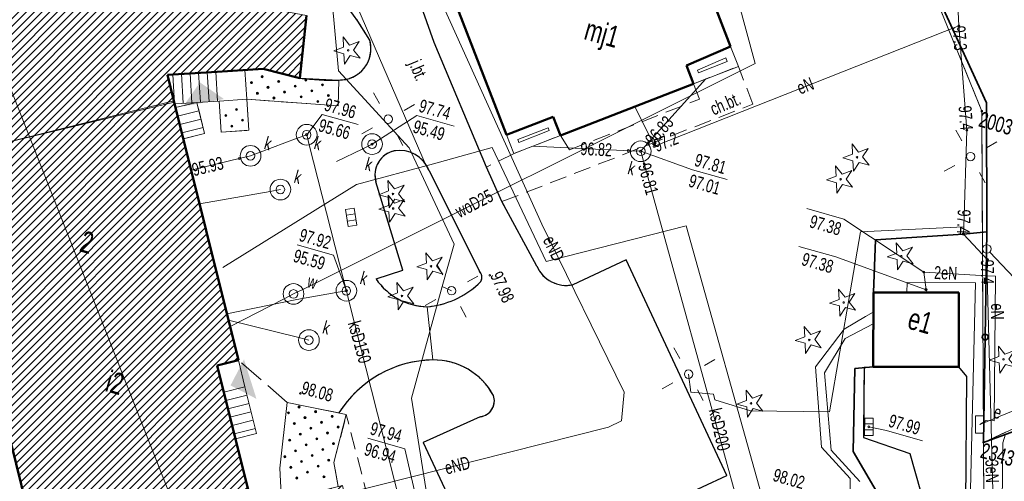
# Model space of a CAD drawing. Header units: inches. Extents: x 0 to 111471, y -105323 to 11070.
# Tile 8 of 256: x 41415 to 47131, y -74226 to -71548. Entities that reach past the tile are written whole.
import ezdxf
from ezdxf.enums import TextEntityAlignment as Align

# ---------------------------------------------------------------- set-up
doc = ezdxf.new("R2010")
doc.units = ezdxf.units.IN
doc.header["$MEASUREMENT"] = 0
for name, pattern in [('2_14', [1, -1]), ('2_KTCR02', [1.5, 1, -0.5]), ('2_KTJZ01', [2, 1.5, -0.5]), ('2_KTKR01', [0]), ('3_1', [0]), ('3_EGBB01', [0]), ('3_EGBC03', [0]), ('3_EGBS10', [0]), ('3_EGBS10G', [0]), ('3_EGBT07', [0]), ('3_EGBW14', [0]), ('4_1', [0]), ('4_14', [1, -1]), ('4_SUBP02_05', [0]), ('4_SUBP02_08', [0]), ('4_SUPE_01', [0]), ('4_SUPG_01', [0]), ('4_SUPK_01', [0]), ('4_SUPT_01', [0]), ('4_SUPW_01', [0]), ('GDE', [0]), ('GUK', [2, 1.5, -0.5])]:
    doc.linetypes.add(name, pattern=pattern)
for name, color, linetype, lineweight in [('888 drzwi i okna', 4, 'Continuous', 0), ('888 opisy', 3, 'Continuous', 0), ('888 wymiary', 1, 'Continuous', 0), ('Dzialki', 7, 'GDE', 18), ('EGBB_E_T_0', 7, 'Continuous', 25), ('EGBB_L_0', 34, '3_EGBB01', 50), ('EGBC_E_T_0', 7, 'Continuous', 25), ('EGBC_L_0', 7, '3_EGBC03', 18), ('EGBE_L_0', 7, '3_EGBT07', 18), ('EGBE_L_3', 7, '3_EGBS10', 18), ('EGBE_L_6', 7, '3_EGBW14', 18), ('Kontury', 3, 'GUK', 18), ('KTCR_E_T_1', 7, 'Continuous', 15), ('KTCR_L_1', 7, '2_KTCR02', 18), ('KTJZ_E_T_0', 7, 'Continuous', 15), ('KTJZ_L_0', 7, '2_KTJZ01', 18), ('KTKR_L_0', 7, '2_KTKR01', 25), ('KTOK_L_4', 7, 'Continuous', 35), ('Numery_punktow', 7, 'Continuous', 9), ('OBOP_T_0', 3, 'Continuous', 18), ('Punkty', 7, 'Continuous', 18), ('RTPW_T_1', 7, 'Continuous', 15), ('SUBK_L_0', 34, '4_SUBP02_05', 18), ('SUBW_L_0', 5, '4_SUBP02_08', 18), ('SUPE_E_T_3', 1, 'Continuous', 15), ('SUPE_L_2', 1, '4_SUPE_01', 18), ('SUPE_L_3', 1, '4_SUPE_01', 18), ('SUPG_L_4', 52, '4_SUPG_01', 18), ('SUPK_E_T_4', 34, 'Continuous', 15), ('SUPK_L_4', 34, '4_SUPK_01', 18), ('SUPT_L_0', 30, '4_SUPT_01', 18), ('SUPW_E_T_0', 5, 'Continuous', 15), ('SUPW_L_0', 5, '4_SUPW_01', 18), ('SUSM_T_0', 7, 'Continuous', 18), ('SUSM_T_3', 7, 'Continuous', 18), ('SUTE_T_0', 1, 'Continuous', 18), ('SUTK_T_0', 34, 'Continuous', 18), ('SUTT_T_0', 30, 'Continuous', 18), ('SUUE_E_T_2', 7, 'Continuous', 15), ('SUUE_T_3', 7, 'Continuous', 18), ('SUUK_E_T_4', 7, 'Continuous', 15), ('SUUK_T_0', 7, 'Continuous', 18), ('SUUK_T_4', 7, 'Continuous', 18), ('SUUW_E_T_5', 7, 'Continuous', 15), ('SUUW_T_5', 7, 'Continuous', 18)]:
    doc.layers.add(name, color=color, linetype=linetype, lineweight=lineweight)
doc.styles.get("Standard").update_dxf_attribs({"font": 'arial.ttf'})

# ---------------------------------------------------------------- blocks, each defined once
blk = doc.blocks.new('GRO')
at = {"linetype": 'Continuous'}
blk.add_circle((0, 0), 0.045, dxfattribs=at)
blk = doc.blocks.new('2_OBOP01_01')
at = {"linetype": 'Continuous'}
for p, q in [((-0.3012, 0.09375), (-0.4937, 0.6621)), ((-0.4937, 0.6621), (-0.0039, 0.31545)), ((-0.0039, 0.31545), (0.4771, 0.67415)), ((0.4771, 0.67415), (0.2988, 0.1012)), ((-0.78225, -0.26495), (-0.3012, 0.09375)), ((0.2988, 0.1012), (0.7886, -0.24545)), ((-0.18225, -0.2575), (-0.78225, -0.26495)), ((0.01025, -0.82585), (-0.18225, -0.2575)), ((0.1886, -0.2529), (0.01025, -0.82585)), ((0.7886, -0.24545), (0.1886, -0.2529))]:
    blk.add_line(p, q, dxfattribs=at)
blk.add_circle((0, 0), 0.045, dxfattribs=at)
blk = doc.blocks.new('2_RTPW02')
at = {"linetype": 'Continuous'}
blk.add_circle((0, 0), 0.045, dxfattribs=at)
blk = doc.blocks.new('3_EGBW14_W')
at = {"linetype": 'Continuous'}
for radius in [0.06, 0.055, 0.05, 0.045, 0.04, 0.035, 0.03, 0.025, 0.02, 0.015, 0.01, 0.005]:
    blk.add_circle((0, 0), radius, dxfattribs=at)
blk = doc.blocks.new('4_SUSM04_01')
at = {"linetype": 'Continuous'}
blk.add_circle((0, 0), 0.25, dxfattribs=at)
blk = doc.blocks.new('4_SUSM01')
at = {"linetype": 'Continuous'}
for p, q in [((-0.742, 0.742), (-1.237, 1.237)), ((0.742, 0.742), (1.237, 1.237)), ((-0.742, -0.742), (-1.237, -1.237)), ((0.742, -0.742), (1.237, -1.237))]:
    blk.add_line(p, q, dxfattribs=at)
blk.add_circle((0, 0), 0.245, dxfattribs=at)
blk = doc.blocks.new('4_SUPS01_03')
at = {"linetype": 'Continuous'}
blk.add_circle((0, 0), 0.0625, dxfattribs=at)
blk = doc.blocks.new('4_SUPS01_05')
at = {"linetype": 'Continuous'}
blk.add_circle((0, 0), 0.0625, dxfattribs=at)
blk = doc.blocks.new('4_SUUS18_01')
at = {"linetype": 'Continuous'}
for p, q in [((0.5, 0.25), (-0.5, 0.25)), ((-0.5, 0.25), (-0.5, -0.25)), ((0.5, -0.25), (0.5, 0.25)), ((-0.5, -0.25), (0.5, -0.25))]:
    blk.add_line(p, q, dxfattribs=at)
blk = doc.blocks.new('4_SUUS05')
at = {"linetype": 'Continuous'}
for p, q in [((-0.5, -0.25), (-0.5, 0.25)), ((-0.5, 0.25), (0.5, 0.25)), ((-0.175, 0.25), (-0.175, -0.25)), ((0.175, 0.25), (0.175, -0.25)), ((0.5, 0.25), (0.5, -0.25)), ((0.5, -0.25), (-0.5, -0.25))]:
    blk.add_line(p, q, dxfattribs=at)
blk = doc.blocks.new('4_SUUS22_01')
at = {"linetype": 'Continuous'}
blk.add_circle((0, 0), 0.25, dxfattribs=at)
blk = doc.blocks.new('G$C85765128')
at = {"layer": 'Dzialki'}
for p, q in [((-25.394, 119.895), (-32.734, 129.275)), ((2.596, -2.615), (-95.154, 125.635)), ((2.246, 120.605), (-20.044, 101.435)), ((-20.044, 101.435), (-25.394, 119.895)), ((-20.044, 101.435), (-18.944, 97.625))]:
    blk.add_line(p, q, dxfattribs=at)
at = {"layer": 'EGBB_L_0', "linetype": '3_EGBB01'}
for p, q in [((-45.246, 125.88), (-40.446, 119.522)), ((-40.446, 119.522), (-42.615, 117.752)), ((-51.553, 111.041), (-56.394, 117.449)), ((-42.615, 117.752), (-41.925, 116.842)), ((-41.925, 116.842), (-48.544, 111.851)), ((-64.002, 110.919), (-64.612, 114.518)), ((-49.244, 112.781), (-51.553, 111.041)), ((-48.544, 111.851), (-49.244, 112.781)), ((-66.202, 110.859), (-64.002, 110.919)), ((-68.711, 109.968), (-66.202, 110.859)), ((-71.451, 108.998), (-68.711, 109.968)), ((-28.575, 108.055), (-23.806, 109.406)), ((-23.806, 109.406), (-22.625, 105.256)), ((-71.451, 108.998), (-70.681, 107.658)), ((-27.404, 103.905), (-28.575, 108.055)), ((-70.681, 107.658), (-62.959, 94.201)), ((-22.625, 105.256), (-27.404, 103.905)), ((-66.535, 72.372), (-82.798, 100.707)), ((-62.959, 94.201), (-64.059, 93.571)), ((-64.059, 93.571), (-59.828, 86.192))]:
    blk.add_line(p, q, dxfattribs=at)
at = {"layer": 'EGBC_L_0', "linetype": '3_EGBC03'}
for p, q in [((-64.002, 110.919), (-64.612, 114.518)), ((-66.202, 110.859), (-64.002, 110.919)), ((-68.711, 109.968), (-66.202, 110.859)), ((-71.451, 108.998), (-68.711, 109.968)), ((-70.681, 107.658), (-71.451, 108.998)), ((-81.299, 101.567), (-70.681, 107.658)), ((-62.959, 94.201), (-70.681, 107.658)), ((-82.798, 100.707), (-66.535, 72.372)), ((-64.059, 93.571), (-62.959, 94.201)), ((-59.828, 86.192), (-64.059, 93.571))]:
    blk.add_line(p, q, dxfattribs=at)
at = {"layer": 'EGBE_L_0', "linetype": '3_EGBT07'}
for p, q in [((-42.615, 117.752), (-40.446, 119.522)), ((-40.446, 119.522), (-39.695, 118.532)), ((-41.925, 117.669), (-40.531, 118.807)), ((-39.695, 118.532), (-41.925, 116.842)), ((-40.396, 118.628), (-41.829, 117.542)), ((-40.531, 118.807), (-40.396, 118.628)), ((-41.925, 116.842), (-42.615, 117.752)), ((-41.829, 117.542), (-41.925, 117.669)), ((-51.553, 111.041), (-49.244, 112.781)), ((-49.244, 112.781), (-48.544, 111.851)), ((-50.853, 110.943), (-49.342, 112.081)), ((-49.342, 112.081), (-49.243, 111.949)), ((-48.544, 111.851), (-50.849, 110.107)), ((-49.243, 111.949), (-50.751, 110.808)), ((-50.849, 110.107), (-51.553, 111.041)), ((-50.751, 110.808), (-50.853, 110.943))]:
    blk.add_line(p, q, dxfattribs=at)
at = {"layer": 'EGBE_L_3', "linetype": '3_EGBS10'}
for p, q in [((-68.711, 109.968), (-67.202, 110.508)), ((-66.631, 108.899), (-67.202, 110.508)), ((-71.151, 109.108), (-71.451, 108.998)), ((-71.451, 108.998), (-70.681, 107.658)), ((-68.141, 108.358), (-66.631, 108.899)), ((-68.141, 108.358), (-69.361, 107.928)), ((-70.681, 107.658), (-70.587, 107.496)), ((-70.528, 107.517), (-70.587, 107.496)), ((-69.541, 105.679), (-70.587, 107.496)), ((-69.361, 107.928), (-70.528, 107.517)), ((-69.541, 105.679), (-68.441, 106.309)), ((-64.059, 93.571), (-62.959, 94.201)), ((-62.959, 94.201), (-62.169, 92.821)), ((-64.059, 93.571), (-61.879, 89.761)), ((-61.879, 89.761), (-60.779, 90.391))]:
    blk.add_line(p, q, dxfattribs=at)
at = {"layer": 'EGBE_L_3', "linetype": '3_EGBS10G'}
for p, q in [((-68.711, 109.968), (-71.151, 109.108)), ((-68.441, 106.309), (-69.361, 107.928)), ((-62.169, 92.821), (-60.779, 90.391))]:
    blk.add_line(p, q, dxfattribs=at)
at = {"layer": 'EGBE_L_3', "linetype": '3_1'}
for p, q in [((-69.265, 109.773), (-68.697, 108.163)), ((-68.793, 109.939), (-68.225, 108.329)), ((-70.679, 109.274), (-70.111, 107.664)), ((-70.208, 109.44), (-69.64, 107.83)), ((-69.736, 109.607), (-69.168, 107.996)), ((-71.151, 109.108), (-70.583, 107.497)), ((-69.361, 107.928), (-70.473, 107.297)), ((-69.114, 107.494), (-70.223, 106.863)), ((-68.867, 107.059), (-69.974, 106.43)), ((-68.62, 106.624), (-69.724, 105.997)), ((-62.169, 92.821), (-63.27, 92.191)), ((-61.921, 92.387), (-63.021, 91.757)), ((-61.672, 91.953), (-62.773, 91.323)), ((-61.424, 91.519), (-62.524, 90.889)), ((-61.176, 91.085), (-62.276, 90.455)), ((-60.927, 90.651), (-62.028, 90.022))]:
    blk.add_line(p, q, dxfattribs=at)
at = {"layer": 'EGBE_L_6', "linetype": '3_EGBW14'}
for p, q in [((-64.002, 110.919), (-66.202, 110.859)), ((-61.802, 111.429), (-64.002, 110.919)), ((-61.422, 109.979), (-61.802, 111.429)), ((-66.202, 110.859), (-67.202, 110.508)), ((-67.202, 110.508), (-66.631, 108.899)), ((-66.631, 108.899), (-61.422, 109.979)), ((-68.141, 108.358), (-66.631, 108.899)), ((-66.631, 108.899), (-66.031, 107.199)), ((-67.541, 106.659), (-68.141, 108.358)), ((-66.031, 107.199), (-67.541, 106.659)), ((-56.07, 92.882), (-59.559, 92.621)), ((-59.559, 92.621), (-58.939, 88.822)), ((-55.999, 90.002), (-56.07, 92.882)), ((-55.389, 88.732), (-55.999, 90.002)), ((-58.939, 88.822), (-58.329, 87.052))]:
    blk.add_line(p, q, dxfattribs=at)
at = {"layer": 'Kontury'}
for p, q in [((-25.394, 119.895), (-32.734, 129.275)), ((2.246, 120.605), (-20.044, 101.435)), ((-20.044, 101.435), (-25.394, 119.895)), ((-18.944, 97.625), (-20.044, 101.435))]:
    blk.add_line(p, q, dxfattribs=at)
at = {"layer": 'KTCR_L_1', "linetype": '2_KTCR02'}
for p, q in [((-41.925, 116.842), (-39.695, 118.532)), ((-38.285, 116.652), (-39.695, 118.532)), ((-50.753, 107.231), (-38.285, 116.652)), ((-41.345, 116.082), (-41.925, 116.842)), ((-47.804, 111.201), (-41.345, 116.082)), ((-50.843, 110.111), (-48.544, 111.851)), ((-48.544, 111.851), (-47.804, 111.201)), ((-50.843, 110.111), (-52.163, 108.921)), ((-52.163, 108.921), (-50.753, 107.231)), ((-49.709, 82.034), (-56.07, 92.882)), ((-55.999, 90.002), (-56.07, 92.882)), ((-55.389, 88.731), (-55.999, 90.002))]:
    blk.add_line(p, q, dxfattribs=at)
at = {"layer": 'KTJZ_L_0', "linetype": '2_KTJZ01'}
for p, q in [((-57.073, 115.04), (-58.173, 116.599)), ((-52.163, 108.921), (-57.073, 115.04)), ((-61.422, 109.979), (-61.802, 111.429)), ((-66.631, 108.899), (-61.422, 109.979)), ((-66.031, 107.199), (-66.631, 108.899)), ((-50.753, 107.231), (-52.163, 108.921)), ((-69.361, 107.928), (-68.141, 108.358)), ((-68.141, 108.358), (-67.541, 106.659)), ((-68.441, 106.309), (-69.361, 107.928)), ((-55.322, 107.811), (-50.892, 102.972)), ((-67.541, 106.659), (-66.031, 107.199)), ((-47.782, 104.192), (-50.753, 107.231)), ((-58.102, 106.33), (-55.201, 101.831)), ((-69.544, 105.677), (-68.441, 106.309)), ((-42.903, 105.963), (-45.473, 103.723)), ((-33.852, 95.515), (-42.903, 105.963)), ((-62.959, 94.201), (-69.544, 105.677)), ((-22.625, 105.256), (-27.404, 103.905)), ((-22.025, 104.846), (-22.625, 105.256)), ((-18.223, 91.018), (-22.025, 104.846)), ((-27.404, 103.905), (-27.904, 103.745)), ((-27.904, 103.745), (-26.824, 99.806)), ((-56.561, 100.921), (-55.201, 101.831)), ((-26.824, 99.806), (-23.984, 99.646)), ((-23.984, 99.646), (-22.794, 97.707)), ((-36.212, 93.475), (-33.852, 95.515)), ((-48.551, 94.883), (-51.33, 92.543)), ((-59.559, 92.621), (-62.959, 94.201)), ((-56.51, 92.849), (-59.559, 92.621)), ((-51.33, 92.543), (-44.73, 84.915))]:
    blk.add_line(p, q, dxfattribs=at)
at = {"layer": 'KTJZ_L_0', "linetype": '2_14'}
blk.add_line((-52.101, 97.302), (-53.271, 100.172), dxfattribs=at)
at = {"layer": 'KTJZ_L_0', "linetype": '2_KTJZ01'}
for centre, radius, start, end in [((-71.924, 102.628), 16.083, 45.7037, 70.6018), ((-62.251, 113.195), 1.822, 284.2499, 31.2213), ((-56.895, 107.1), 1.431, 118.2294, 212.5245), ((-56.788, 106.69), 1.845, 37.4013, 115.1447), ((-46.344, 105.354), 1.849, 218.9146, 298.1027), ((-51.124, 102.563), 0.47, 318.5283, 60.415), ((-55.093, 104.902), 5.07, 291.063, 328.4764), ((-54.18, 103.779), 3.72, 230.1957, 284.139), ((-50.189, 91), 6.586, 106.879, 163.6928), ((-50.982, 93.504), 3.96, 44.5726, 106.4173), ((-48.915, 95.739), 0.93, 293.0589, 35.8271)]:
    blk.add_arc(centre, radius, start, end, dxfattribs=at)
at = {"layer": 'KTKR_L_0', "linetype": '2_KTKR01'}
for p, q in [((-57.073, 115.04), (-58.173, 116.599)), ((-52.163, 108.921), (-57.073, 115.04)), ((-50.753, 107.231), (-52.163, 108.921)), ((-55.322, 107.811), (-50.892, 102.972)), ((-47.782, 104.192), (-50.753, 107.231)), ((-55.201, 101.831), (-58.102, 106.33)), ((-42.903, 105.963), (-45.473, 103.723)), ((-33.852, 95.515), (-42.903, 105.963)), ((-22.025, 104.846), (-22.625, 105.256)), ((-18.223, 91.018), (-22.025, 104.846)), ((-27.904, 103.745), (-26.824, 99.806)), ((-56.561, 100.921), (-55.201, 101.831)), ((-26.824, 99.806), (-23.984, 99.646)), ((-23.984, 99.646), (-22.794, 97.707)), ((-36.212, 93.475), (-33.852, 95.515)), ((-48.551, 94.883), (-51.33, 92.543)), ((-51.33, 92.543), (-44.73, 84.915))]:
    blk.add_line(p, q, dxfattribs=at)
for centre, radius, start, end in [((-71.924, 102.628), 16.083, 45.7037, 70.6018), ((-62.251, 113.195), 1.822, 284.2499, 31.2213), ((-66.17, 125.261), 14.505, 278.5966, 287.5252), ((-56.895, 107.1), 1.431, 118.2294, 212.5245), ((-56.788, 106.69), 1.845, 37.4013, 115.1447), ((-46.344, 105.354), 1.849, 218.9146, 298.1027), ((-51.124, 102.563), 0.47, 318.5283, 60.415), ((-55.093, 104.902), 5.07, 291.063, 328.4764), ((-54.18, 103.779), 3.72, 230.1957, 284.139), ((-50.189, 91), 6.586, 106.879, 163.6928), ((-50.982, 93.504), 3.96, 44.5726, 106.4173), ((-48.915, 95.739), 0.93, 293.0589, 35.8271)]:
    blk.add_arc(centre, radius, start, end, dxfattribs=at)
at = {"layer": 'KTOK_L_4'}
for p, q in [((-25.267, 120.434), (-30.743, 126.868)), ((-23.206, 113.245), (-25.267, 120.434)), ((-24.476, 112.745), (-23.206, 113.245)), ((-23.206, 113.245), (-21.625, 107.341)), ((-29.285, 111.034), (-24.476, 112.745)), ((-28.575, 108.055), (-29.285, 111.034)), ((-21.625, 107.341), (-20.045, 101.437)), ((-27.404, 103.905), (-28.404, 103.515)), ((-27.183, 98.866), (-28.404, 103.515)), ((-20.045, 101.437), (-18.545, 102.517)), ((-22.353, 94.257), (-27.183, 98.866))]:
    blk.add_line(p, q, dxfattribs=at)
blk.add_circle((-21.625, 107.341), 0.17, dxfattribs=at)
at = {"layer": 'SUBK_L_0', "linetype": '4_SUBP02_05'}
for centre in [(-43.804, 112.242), (-58.922, 108.38), (-62.722, 107.869), (-65.521, 105.799), (-63.321, 104.39), (-58.031, 99.791), (-59.34, 96.441)]:
    blk.add_circle(centre, 0.6, dxfattribs=at)
at = {"layer": 'SUBW_L_0', "linetype": '4_SUBP02_08'}
blk.add_circle((-60.93, 98.771), 0.6, dxfattribs=at)
at = {"layer": 'SUPE_L_2', "linetype": '4_SUPE_01'}
for p, q in [((-26.855, 109.155), (-23.026, 110.206)), ((-23.026, 110.206), (-18.984, 94.528)), ((-26.695, 108.585), (-26.855, 109.155))]:
    blk.add_line(p, q, dxfattribs=at)
at = {"layer": 'SUPE_L_3', "linetype": '4_SUPE_01'}
for p, q in [((-29.718, 129.383), (-28.028, 124.293)), ((-28.028, 124.293), (-43.124, 112.742)), ((-28.028, 124.293), (-25.927, 118.594)), ((-25.927, 118.594), (-24.556, 113.155)), ((-61.962, 111.929), (-63.943, 117.098)), ((-48.163, 106.612), (-57.074, 117.149)), ((-43.124, 112.742), (-44.836, 114.647)), ((-24.556, 113.155), (-30.255, 111.234)), ((-24.556, 113.155), (-24.476, 112.745)), ((-24.476, 112.745), (-22.726, 111.695)), ((-56.792, 108.77), (-61.962, 111.929)), ((-22.726, 111.695), (-22.476, 110.796)), ((-20.535, 102.377), (-8.407, 111.928)), ((-30.255, 111.234), (-29.124, 100.706)), ((-22.476, 110.796), (-22.006, 110.906)), ((-19.795, 102.807), (-22.006, 110.906)), ((-22.476, 110.796), (-26.075, 109.995)), ((-22.476, 110.796), (-17.024, 93.298)), ((-25.675, 109.045), (-26.075, 109.995)), ((-52.752, 104.101), (-56.792, 108.77)), ((-25.675, 109.045), (-25.595, 108.895)), ((-28.265, 106.955), (-28.625, 106.595)), ((-40.902, 98.544), (-48.163, 106.612)), ((-28.625, 106.595), (-29.624, 105.545)), ((-29.424, 105.045), (-28.425, 105.995)), ((-28.425, 105.995), (-28.085, 106.305)), ((-29.624, 105.545), (-30.624, 102.995)), ((-30.024, 102.795), (-29.424, 105.045)), ((-52.751, 101.542), (-52.752, 104.101)), ((-30.624, 102.995), (-29.023, 98.596)), ((-28.423, 98.596), (-30.024, 102.795)), ((-20.245, 102.707), (-20.535, 102.377)), ((-20.245, 102.707), (-19.795, 102.807)), ((-52.7, 94.832), (-52.751, 101.542)), ((-52.751, 101.542), (-52.152, 101.462)), ((-29.124, 100.706), (-33.553, 99.495)), ((-37.183, 99.604), (-37.593, 100.564)), ((-35.883, 99.855), (-37.183, 99.604)), ((-35.723, 99.545), (-35.883, 99.855)), ((-33.553, 99.495), (-35.723, 99.545)), ((-40.602, 96.894), (-40.902, 98.544)), ((-29.023, 98.596), (-26.923, 97.296)), ((-26.323, 97.296), (-28.423, 98.596)), ((-26.923, 97.296), (-22.271, 80.449)), ((-41.232, 96.344), (-40.602, 96.894)), ((-54.909, 88.423), (-41.232, 96.344)), ((-47.559, 83.784), (-52.7, 94.832))]:
    blk.add_line(p, q, dxfattribs=at)
at = {"layer": 'SUPG_L_4', "linetype": '4_SUPG_01'}
for p, q in [((-55.559, 108.024), (-68.354, 123.667)), ((-52.151, 110.096), (-55.172, 108.256)), ((-47.34, 104.595), (-52.151, 110.096)), ((-40.092, 108.807), (-47.34, 104.595)), ((-29.038, 90.807), (-40.092, 108.807)), ((-55.172, 108.256), (-59.142, 105.877)), ((-59.142, 105.877), (-65.294, 99.13))]:
    blk.add_line(p, q, dxfattribs=at)
at = {"layer": 'SUPG_L_4', "linetype": '4_1'}
for p, q in [((-55.559, 108.024), (-68.354, 123.667)), ((-55.172, 108.256), (-52.151, 110.096)), ((-52.151, 110.096), (-47.34, 104.595)), ((-47.34, 104.595), (-40.092, 108.807)), ((-40.092, 108.807), (-29.038, 90.807)), ((-59.142, 105.877), (-55.172, 108.256)), ((-65.294, 99.13), (-59.142, 105.877))]:
    blk.add_line(p, q, dxfattribs=at)
at = {"layer": 'SUPK_L_4', "linetype": '4_SUPK_01'}
for p, q in [((-43.54, 112.781), (-41.317, 117.312)), ((-43.804, 112.242), (-43.54, 112.781)), ((-49.908, 110.815), (-44.388, 112.105)), ((-44.388, 112.105), (-43.804, 112.242)), ((-43.804, 112.242), (-43.492, 111.73)), ((-43.492, 111.73), (-26.993, 84.63)), ((-58.922, 108.38), (-59.367, 107.977)), ((-63.204, 107.513), (-65.039, 106.156)), ((-62.722, 107.869), (-63.204, 107.513)), ((-62.42, 107.351), (-62.722, 107.869)), ((-59.367, 107.977), (-60.622, 106.84)), ((-58.332, 100.31), (-62.42, 107.351)), ((-65.521, 105.799), (-66.043, 105.503)), ((-65.039, 106.156), (-65.521, 105.799)), ((-66.043, 105.503), (-68.61, 104.049)), ((-67.611, 102.309), (-63.861, 104.128)), ((-63.861, 104.128), (-63.321, 104.39)), ((-58.031, 99.791), (-58.332, 100.31)), ((-58.57, 99.527), (-60.65, 98.511)), ((-58.031, 99.791), (-58.57, 99.527)), ((-57.73, 99.272), (-58.031, 99.791)), ((-49.58, 85.223), (-57.73, 99.272)), ((-60.65, 98.511), (-64.337, 96.602)), ((-64.147, 96.27), (-59.94, 96.42)), ((-59.94, 96.42), (-59.34, 96.441))]:
    blk.add_line(p, q, dxfattribs=at)
at = {"layer": 'SUPK_L_4', "linetype": '4_1'}
for p, q in [((-41.317, 117.312), (-43.54, 112.781)), ((-43.54, 112.781), (-43.804, 112.242)), ((-49.908, 110.815), (-44.388, 112.105)), ((-44.388, 112.105), (-43.804, 112.242)), ((-43.492, 111.73), (-43.804, 112.242)), ((-26.993, 84.63), (-43.492, 111.73)), ((-59.367, 107.977), (-58.922, 108.38)), ((-65.039, 106.156), (-63.204, 107.513)), ((-63.204, 107.513), (-62.722, 107.869)), ((-62.722, 107.869), (-62.42, 107.351)), ((-60.622, 106.84), (-59.367, 107.977)), ((-62.42, 107.351), (-58.332, 100.31)), ((-66.043, 105.503), (-65.521, 105.799)), ((-65.521, 105.799), (-65.039, 106.156)), ((-68.61, 104.049), (-66.043, 105.503)), ((-63.861, 104.128), (-67.611, 102.309)), ((-63.321, 104.39), (-63.861, 104.128)), ((-58.332, 100.31), (-58.031, 99.791)), ((-60.65, 98.511), (-58.57, 99.527)), ((-58.57, 99.527), (-58.031, 99.791)), ((-58.031, 99.791), (-57.73, 99.272)), ((-57.73, 99.272), (-49.58, 85.223)), ((-64.337, 96.602), (-60.65, 98.511)), ((-59.94, 96.42), (-64.147, 96.27)), ((-59.34, 96.441), (-59.94, 96.42))]:
    blk.add_line(p, q, dxfattribs=at)
at = {"layer": 'SUPT_L_0', "linetype": '4_SUPT_01'}
for p, q in [((-18.419, 109.593), (-22.711, 112.157)), ((-18.965, 101.717), (-18.955, 102.247)), ((-15.183, 88.059), (-18.965, 101.717))]:
    blk.add_line(p, q, dxfattribs=at)
at = {"layer": 'SUPW_L_0', "linetype": '4_SUPW_01'}
for p, q in [((-41.136, 122.841), (-38.816, 118.962)), ((-38.816, 118.962), (-60.487, 99.175)), ((-61.369, 98.362), (-63.959, 95.95))]:
    blk.add_line(p, q, dxfattribs=at)
at = {"layer": 'SUPW_L_0', "linetype": '4_1'}
for p, q in [((-41.136, 122.841), (-38.816, 118.962)), ((-38.816, 118.962), (-60.487, 99.175)), ((-60.487, 99.175), (-60.93, 98.771)), ((-61.369, 98.362), (-63.959, 95.95)), ((-60.93, 98.771), (-61.369, 98.362))]:
    blk.add_line(p, q, dxfattribs=at)
at = {"layer": 'SUPW_L_0', "linetype": '4_14'}
for p, q in [((-60.487, 99.175), (-60.93, 98.771)), ((-60.93, 98.771), (-61.369, 98.362))]:
    blk.add_line(p, q, dxfattribs=at)
at = {"layer": 'SUTE_T_0', "linetype": 'Continuous'}
for p, q in [((-33.621, 111.679), (-31.395, 111.679)), ((-26.075, 109.995), (-31.395, 111.679)), ((-33.461, 109.449), (-31.235, 109.449)), ((-25.675, 109.045), (-31.235, 109.449))]:
    blk.add_line(p, q, dxfattribs=at)
at = {"layer": 'SUTK_T_0', "linetype": 'Continuous'}
for p, q in [((-43.804, 112.242), (-40.624, 112.033)), ((-40.624, 112.033), (-38.534, 112.033)), ((-58.922, 108.38), (-56.877, 110.681)), ((-56.877, 110.681), (-54.625, 110.681)), ((-62.722, 107.869), (-62.176, 109.251)), ((-62.176, 109.251), (-60.004, 109.252)), ((-61.509, 101.57), (-59.311, 101.571)), ((-58.031, 99.791), (-59.311, 101.571)), ((-26.694, 100.486), (-25.654, 100.556)), ((-25.654, 100.556), (-23.483, 100.556))]:
    blk.add_line(p, q, dxfattribs=at)
at = {"layer": 'SUTT_T_0', "linetype": 'Continuous'}
for p in [(-54.486, 91.902), (-50.72, 89.093)]:
    blk.add_line(p, (-52.26, 91.903), dxfattribs=at)
at = {"layer": 'EGBE_L_6'}
for p in [(-63.631, 110.899), (-62.631, 110.899), (-66.131, 110.399), (-65.131, 110.399), (-64.131, 110.399), (-63.131, 110.399), (-62.131, 110.399), (-66.631, 109.899), (-65.631, 109.899), (-64.631, 109.899), (-63.631, 109.899), (-62.631, 109.899), (-66.131, 109.399), (-65.131, 109.399), (-67.041, 108.159), (-67.541, 107.659), (-66.541, 107.659), (-67.041, 107.159), (-58.829, 92.552), (-57.829, 92.552), (-56.829, 92.552), (-59.329, 92.052), (-58.329, 92.052), (-57.329, 92.052), (-56.329, 92.052), (-58.829, 91.552), (-57.829, 91.552), (-56.829, 91.552), (-58.329, 91.052), (-57.329, 91.052), (-56.329, 91.052), (-58.829, 90.552), (-57.829, 90.552), (-56.829, 90.552), (-58.329, 90.052), (-57.329, 90.052), (-56.329, 90.052), (-58.829, 89.552), (-57.829, 89.552), (-56.829, 89.552), (-58.329, 89.052), (-57.829, 88.552), (-57.329, 89.052), (-56.329, 89.052)]:
    blk.add_blockref('3_EGBW14_W', p, dxfattribs=at)
at = {"layer": 'OBOP_T_0'}
for p in [(-31.626, 115.344), (-32.195, 113.854), (-61.743, 113.239), (-27.585, 110.525), (-30.075, 107.025), (-20.245, 106.386), (-56.962, 105.931), (-56.722, 105.121), (-31.398, 104.392), (-53.692, 102.501), (-54.841, 100.381), (-33.643, 99.925)]:
    blk.add_blockref('2_OBOP01_01', p, dxfattribs=at)
at = {"layer": 'Punkty'}
for p in [(-25.394, 119.895), (-20.044, 101.435)]:
    blk.add_blockref('GRO', p, dxfattribs=at)
at = {"layer": 'RTPW_T_1'}
for p in [(-50.262, 102.922), (-58.97, 93.331)]:
    blk.add_blockref('2_RTPW02', p, dxfattribs=at)
at = {"layer": 'SUSM_T_0'}
for p in [(-25.297, 117.185), (-58.412, 110.03), (-52.152, 101.462), (-37.593, 100.564)]:
    blk.add_blockref('4_SUSM01', p, dxfattribs=at)
at = {"layer": 'SUSM_T_3'}
blk.add_blockref('4_SUSM04_01', (-22.926, 112.285), dxfattribs=at)
at = {"layer": 'SUTE_T_0'}
for p in [(-28.028, 124.293), (-25.927, 118.594), (-43.124, 112.742), (-24.476, 112.745), (-22.726, 111.695), (-26.075, 109.995), (-25.675, 109.045)]:
    blk.add_blockref('4_SUPS01_03', p, dxfattribs=at)
at = {"layer": 'SUTK_T_0'}
for p in [(-43.499, 112.864), (-44.507, 112.078), (-43.804, 112.242), (-43.414, 111.601), (-58.922, 108.38), (-62.722, 107.869), (-66.106, 105.468), (-26.694, 100.486), (-58.031, 99.791)]:
    blk.add_blockref('4_SUPS01_05', p, dxfattribs=at)
at = {"layer": 'SUUE_T_3', "rotation": 284.8593404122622}
blk.add_blockref('4_SUUS18_01', (-20.535, 102.377), dxfattribs=at)
at = {"layer": 'SUUK_T_0'}
for p, rotation in [((-58.921, 103.96), 294.7893358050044), ((-26.694, 100.486), 285.1293446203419)]:
    blk.add_blockref('4_SUUS05', p, dxfattribs=dict(at, rotation=rotation))
at = {"layer": 'SUUK_T_4'}
for p, rotation in [((-43.804, 112.242), 270.0093343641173), ((-58.922, 108.38), 270.0093343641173), ((-62.722, 107.869), 270.0093343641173), ((-65.521, 105.799), 270.009327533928), ((-63.321, 104.39), 270.0093343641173), ((-58.031, 99.791), 270.0093343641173), ((-59.34, 96.441), 270.0093343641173)]:
    blk.add_blockref('4_SUUS22_01', p, dxfattribs=dict(at, rotation=rotation))
at = {"layer": 'SUUW_T_5', "rotation": 337.1992678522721}
blk.add_blockref('4_SUUS22_01', (-60.93, 98.771), dxfattribs=at)
at = {"layer": 'EGBB_E_T_0', "width": 0.7}
for s, p in [('mj1', (-47.835, 118.071)), ('e1', (-25.495, 107.205)), ('i2', (-69.498, 91.02))]:
    blk.add_text(s, height=1.25, dxfattribs=at).set_placement(p, align=Align.MIDDLE)
at = {"layer": 'EGBC_E_T_0', "width": 0.7}
blk.add_text('2', height=1.25, dxfattribs=at).set_placement((-73.284, 98.389), align=Align.MIDDLE)
at = {"layer": 'KTCR_E_T_1', "width": 0.7}
blk.add_text('ch.bt.', height=0.75, rotation=38.6598, dxfattribs=at).set_placement((-39.84, 116.257), align=Align.MIDDLE)
at = {"layer": 'KTJZ_E_T_0', "width": 0.7}
blk.add_text('j.bt.', height=0.75, rotation=308.5065, dxfattribs=at).set_placement((-57.576, 113.184), align=Align.MIDDLE)
at = {"layer": 'Numery_punktow', "width": 0.7}
for s, p in [('2003', (-25.394, 119.895)), ('2343', (-20.044, 101.435))]:
    blk.add_text(s, height=0.9, dxfattribs=at).set_placement(p, align=Align.TOP_LEFT)
at = {"layer": 'RTPW_T_1', "width": 0.7}
for s, rotation, p in [('97.98', 310.8402, (-50.262, 102.922)), ('98.08', 0.0106, (-58.97, 93.331))]:
    blk.add_text(s, height=0.75, rotation=rotation, dxfattribs=at).set_placement(p)
at = {"layer": 'SUPE_E_T_3', "width": 0.7}
for s, rotation, p in [('eN', 37.4192, (-36.026, 118.233)), ('2eN', 13.6092, (-25.495, 110.135)), ('eN', 286.1793, (-21.466, 109.416)), ('eND', 311.9693, (-47.603, 105.992)), ('3eN', 287.3093, (-19.305, 100.607)), ('eND', 30.0892, (-49.7, 91.443))]:
    blk.add_text(s, height=0.75, rotation=rotation, dxfattribs=at).set_placement(p, align=Align.MIDDLE_LEFT)
at = {"layer": 'SUPK_E_T_4', "width": 0.7}
for s, rotation, p in [('ksD200', 298.6193, (-35.583, 99.065)), ('ksD150', 301.5393, (-57.121, 98.201))]:
    blk.add_text(s, height=0.75, rotation=rotation, dxfattribs=at).set_placement(p, align=Align.MIDDLE_LEFT)
at = {"layer": 'SUPW_E_T_0', "width": 0.7}
blk.add_text('woD25', height=0.75, rotation=43.137, dxfattribs=at).set_placement((-53.115, 105.907), align=Align.MIDDLE_LEFT)
at = {"layer": 'SUTE_T_0', "width": 0.7}
for s, rotation, p in [('97.3', 290.2342, (-28.028, 124.293)), ('97.2', 37.4216, (-43.124, 112.742)), ('97.4', 286.561, (-22.726, 111.695))]:
    blk.add_text(s, height=0.75, rotation=rotation, dxfattribs=at).set_placement(p, align=Align.MIDDLE_LEFT)
for s, rotation, p in [('97.4', 290.2342, (-25.927, 118.594)), ('97.4', 283.6564, (-24.476, 112.745)), ('97.38', 0.0093, (-31.395, 111.054)), ('97.38', 0.0093, (-31.235, 108.824))]:
    blk.add_text(s, height=0.75, rotation=rotation, dxfattribs=at).set_placement(p, align=Align.MIDDLE_RIGHT)
at = {"layer": 'SUTK_T_0', "width": 0.7}
for s, rotation, p in [('96.83', 63.8727, (-43.499, 112.864)), ('96.82', 13.1539, (-47.216, 111.445)), ('96.81', 301.3341, (-43.414, 111.601)), ('95.93', 29.534, (-68.549, 104.083))]:
    blk.add_text(s, height=0.75, rotation=rotation, dxfattribs=at).set_placement(p, align=Align.MIDDLE_LEFT)
for s, p in [('97.81', (-40.625, 113.033)), ('97.74', (-56.878, 111.681)), ('97.01', (-40.624, 111.783)), ('95.49', (-56.877, 110.431)), ('97.96', (-62.176, 110.251)), ('95.66', (-62.175, 109.001)), ('97.92', (-61.51, 102.57)), ('95.59', (-61.509, 101.32))]:
    blk.add_text(s, height=0.75, rotation=0.0093, dxfattribs=at).set_placement(p, align=Align.TOP_LEFT)
blk.add_text('97.99', height=0.75, rotation=0.0092, dxfattribs=at).set_placement((-25.654, 100.806))
at = {"layer": 'SUTT_T_0', "width": 0.7}
for s, p in [('98.02', (-31.249, 96.696)), ('97.94', (-54.486, 92.902)), ('96.94', (-54.486, 91.652))]:
    blk.add_text(s, height=0.75, rotation=0.0093, dxfattribs=at).set_placement(p, align=Align.TOP_LEFT)
at = {"layer": 'SUUE_E_T_2', "width": 0.7}
blk.add_text('e', height=0.75, dxfattribs=at).set_placement((-19.935, 102.977))
at = {"layer": 'SUUK_E_T_4', "width": 0.7}
for p in [(-44.222, 110.772), (-62.137, 107.193), (-58.955, 106.831), (-64.921, 106.399), (-62.721, 104.99), (-57.431, 100.391), (-58.74, 97.041)]:
    blk.add_text('k', height=0.75, dxfattribs=at).set_placement(p)
at = {"layer": 'SUUW_E_T_5', "width": 0.7}
blk.add_text('w', height=0.75, dxfattribs=at).set_placement((-60.33, 99.371))

msp = doc.modelspace()

# ---------------------------------------------------------------- hatches: boundary and pattern name
at = {"layer": '888 opisy', "ltscale": 10}
h = msp.add_hatch(color=256, dxfattribs=at)
h.dxf.hatch_style = 1
h.paths.add_polyline_path([(42461.016, -71911.655), (42364.122, -72050.981), (42600.342, -72008.548)])
h = msp.add_hatch(color=256, dxfattribs=at)
h.dxf.hatch_style = 1
h.paths.add_polyline_path([(42638.689, -73669.712), (42789.217, -73748.081), (42717.058, -73519.185)])
at = {"layer": '888 wymiary'}
h = msp.add_hatch(dxfattribs=at)
h.set_pattern_fill('ANSI31', color=256, scale=10, style=0)
h.set_pattern_definition([(45, (24736.046, -80003.42), (-22.45064, 22.45064), [])])
h.paths.add_polyline_path([(44613.758, -84001.423), (44613.758, -84305.923), (46165.446, -84305.932), (46165.462, -81560.759), (44613.573, -81560.759), (44613.009, -81723.791), (44001.255, -81718.448), (44003.14, -80489.323), (44117.414, -80489.342), (44117.669, -79013.617), (44269.301, -79013.629), (44269.364, -78278.154), (44398.196, -78278.361), (44398.482, -77816.873), (45887.544, -77817.311), (45887.95, -76436.493), (44397.456, -76437.388), (44397.366, -76269.106), (43360.628, -76268.726), (43360.421, -76836.943), (43144.445, -76873.508), (42746.03, -75275.652), (43497.602, -75088.253), (43288.596, -74250.354), (42766.47, -74379.606), (42561.192, -73554.2), (42684.188, -73523.574), (42271.859, -71868.172), (42827.647, -71832.675), (43040.897, -71887), (43080.561, -71524.064), (42800.288, -71471.495), (42538.942, -71487.706), (42492.282, -70749.78), (40713.558, -70862.249), (40783.712, -71962.153), (41039.702, -71946.5), (41121.46, -72313.774), (40953.702, -72355.573), (41744.097, -75525.478), (42449.371, -75349.784), (42973.288, -77530.259), (42195.048, -77530.031), (42191.989, -79015.436), (42383.249, -79015.454), (42383.113, -80480.366), (42541.063, -80480.527), (42541.595, -81183.196), (42705.352, -81183.189), (42705.09, -81879.424), (43099.97, -81883.465), (43100.045, -82446.864), (42891.139, -82446.784), (42891.175, -82406.267), (42781.059, -82406.168), (42781.128, -82449.569), (42459.873, -82449.627), (42460.15, -84001.008)])

# ---------------------------------------------------------------- linework, layer by layer
at = {"layer": '888 drzwi i okna', "ltscale": 0.01}
for points in [[(45887.544, -77817.311), (45887.95, -76436.493), (44397.456, -76437.388), (44397.366, -76269.106), (43360.628, -76268.726), (43360.421, -76836.943), (43144.445, -76873.508), (42746.03, -75275.652), (43497.602, -75088.253), (43288.596, -74250.354), (42766.47, -74379.606), (42561.192, -73554.2), (42684.188, -73523.574), (42271.859, -71868.172), (42827.647, -71832.675), (43040.897, -71887), (43080.561, -71524.064), (42800.288, -71471.495), (42538.942, -71487.706), (42492.282, -70749.78), (40713.558, -70862.249)], [(41121.46, -72313.77), (42311.563, -72027.187)], [(40953.702, -72355.573), (41744.097, -75525.478), (42449.371, -75349.784), (42973.288, -77530.259), (42195.048, -77530.031), (42191.989, -79015.436)]]:
    msp.add_lwpolyline(points, dxfattribs=at)

# ---------------------------------------------------------------- block references
at = {"layer": '888 opisy', "xscale": 100, "yscale": 100, "zscale": 100, "rotation": 344.1366578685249}
msp.add_blockref('G$C85765128', (46165.427, -84305.923), dxfattribs=at)

doc.saveas('drawing.dxf')
